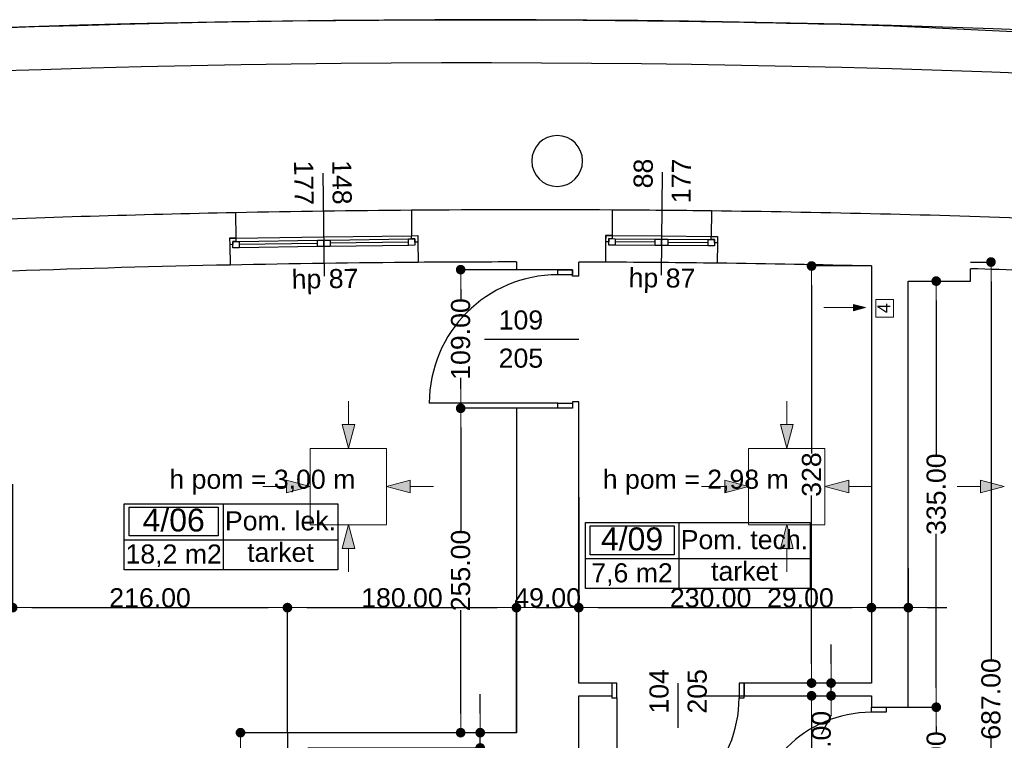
# Model space of a CAD drawing. Header units: millimetres. Extents: x -175445 to -20415, y -559200 to 231527.
# Tile 77 of 256: x -137142 to -129404, y -156691 to -151025. Entities that reach past the tile are written whole.
import ezdxf
from ezdxf.enums import TextEntityAlignment as Align

# ---------------------------------------------------------------- set-up
doc = ezdxf.new("R2010")
doc.units = ezdxf.units.MM
doc.header["$MEASUREMENT"] = 0
for name, color, linetype in [('Drzwi', 7, 'Continuous'), ('Linia', 7, 'Continuous'), ('Obiekt', 7, 'Continuous'), ('Okno', 7, 'Continuous'), ('Strefa', 9, 'Continuous'), ('Strop', 7, 'Continuous'), ('Słup', 7, 'Continuous'), ('Tekst', 7, 'Continuous'), ('Wymiary', 9, 'Continuous'), ('Ściana', 7, 'Continuous')]:
    doc.layers.add(name, color=color, linetype=linetype)
doc.styles.add('Arial', font='txt')
doc.styles.add('Times new roman', font='txt')
doc.dimstyles.new('GENERATED_STYLE__1', dxfattribs={"dimtxt": 150, "dimasz": 152, "dimexe": 0.18, "dimexo": 0, "dimgap": 0.09, "dimtad": 1, "dimtih": 1, "dimtoh": 1, "dimlfac": 0.1, "dimzin": 0, "dimdsep": 46, "dimtxsty": 'Arial', "dimblk": 'ARROWHEAD_11', "dimblk1": 'ARROWHEAD_11', "dimblk2": 'ARROWHEAD_11', "dimcen": 0.09, "dimclrd": 256, "dimclre": 256, "dimclrt": 256, "dimazin": 0, "dimtfac": 1, "dimtdec": 4, "dimtmove": 0, "dimatfit": 3, "dimfxl": 1, "dimtolj": 1, "dimtzin": 0, "dimarcsym": 0})
doc.dimstyles.new('GENERATED_STYLE__2', dxfattribs={"dimtxt": 150, "dimasz": 152, "dimexe": 0.18, "dimexo": 0, "dimgap": 0.09, "dimtad": 1, "dimlfac": 0.1, "dimzin": 0, "dimdsep": 46, "dimtxsty": 'Arial', "dimblk": 'ARROWHEAD_11', "dimblk1": 'ARROWHEAD_11', "dimblk2": 'ARROWHEAD_11', "dimcen": 0.09, "dimclrd": 256, "dimclre": 256, "dimclrt": 256, "dimazin": 0, "dimtfac": 1, "dimtdec": 4, "dimtmove": 0, "dimatfit": 3, "dimfxl": 1, "dimtolj": 1, "dimtzin": 0, "dimarcsym": 0})

# ---------------------------------------------------------------- blocks, each defined once
blk = doc.blocks.new('Pom. lek._4_06_6', base_point=(-135542.8, 40256))
at = {"layer": 'Strefa'}
for p, q in [((-136321.8, 40538.9), (-134642.8, 40538.9)), ((-136321.8, 40020.3), (-136321.8, 40538.9)), ((-136282.8, 40512.9), (-135581.7, 40512.9)), ((-136282.8, 40286.7), (-136282.8, 40512.9)), ((-135581.7, 40512.9), (-135581.7, 40286.7)), ((-135542.8, 40538.9), (-135542.8, 40020.3)), ((-134642.8, 40538.9), (-134642.8, 40020.3)), ((-136321.8, 40256), (-134642.8, 40256)), ((-135581.7, 40286.7), (-136282.8, 40286.7)), ((-134642.8, 40020.3), (-136321.8, 40020.3))]:
    blk.add_line(p, q, dxfattribs=at)
at = {"layer": 'Strefa', "style": 'Arial'}
for tag, height, p in [('ROOM_NUMBER', 180, (-135932.3, 40411)), ('ROOM_NAME', 150, (-135092.8, 40404.8)), ('floor_f', 150, (-135092.8, 40157.3)), ('ROOM_CALC_AREA', 150, (-135932.3, 40144))]:
    blk.add_attdef(tag, text='', height=height, dxfattribs=at).set_placement(p, align=Align.MIDDLE_CENTER)
blk = doc.blocks.new('Pom. tech._4_09_9', base_point=(-131962.5, 40108.2))
at = {"layer": 'Strefa'}
for p, q in [((-132696.5, 40391.1), (-130930, 40391.1)), ((-132696.5, 39872.5), (-132696.5, 40391.1)), ((-132659.8, 40365.1), (-131999.2, 40365.1)), ((-132659.8, 40138.8), (-132659.8, 40365.1)), ((-131999.2, 40365.1), (-131999.2, 40138.8)), ((-131962.5, 40391.1), (-131962.5, 39872.5)), ((-130930, 40391.1), (-130930, 39872.5)), ((-132696.5, 40108.2), (-130930, 40108.2)), ((-131999.2, 40138.8), (-132659.8, 40138.8)), ((-130930, 39872.5), (-132696.5, 39872.5))]:
    blk.add_line(p, q, dxfattribs=at)
at = {"layer": 'Strefa', "style": 'Arial'}
for tag, height, p in [('ROOM_NUMBER', 180, (-132329.5, 40263.1)), ('ROOM_NAME', 150, (-131446.3, 40257)), ('floor_f', 150, (-131446.3, 40009.5)), ('ROOM_CALC_AREA', 150, (-132329.5, 39996.2))]:
    blk.add_attdef(tag, text='', height=height, dxfattribs=at).set_placement(p, align=Align.MIDDLE_CENTER)
blk = doc.blocks.new('ARROWHEAD_11')
at = {"color": 0, "linetype": 'Continuous', "lineweight": 0}
blk.add_line((0, 0), (-1, 0), dxfattribs=at)
at = {"color": 0, "linetype": 'Continuous', "lineweight": 0, "const_width": 0.25, "flags": 128}
blk.add_lwpolyline([(-0.125, 0, 1), (0.125, 0, 1)], format="xyb", close=True, dxfattribs=at)
blk = doc.blocks.new('*D1351')
at = {"layer": 'Defpoints', "color": 0}
for p in [(-130158, -156430.6), (-129938.5, -156430.6), (-130158, -157450.6)]:
    blk.add_point(p, dxfattribs=at)
at = {"layer": 'Wymiary', "lineweight": -2}
for p, q in [((-130158, -156430.6), (-129938.3, -156430.6)), ((-129938.5, -156582.6), (-129938.5, -156636.5)), ((-129938.5, -157298.6), (-129938.5, -157244.8)), ((-130158, -157450.6), (-129938.3, -157450.6))]:
    blk.add_line(p, q, dxfattribs=at)
at = {"layer": 'Wymiary', "lineweight": -2, "xscale": 152, "yscale": 152, "zscale": 152}
for p, rotation in [((-129938.5, -156430.6), 90), ((-129938.5, -157450.6), 270)]:
    blk.add_blockref('ARROWHEAD_11', p, dxfattribs=dict(at, rotation=rotation))
at = {"layer": 'Wymiary', "lineweight": 13, "insert": (-129938.5, -156940.6), "char_height": 150, "attachment_point": 5, "rotation": 90, "style": 'Arial'}
blk.add_mtext('\\A1;102.00', dxfattribs=at)
blk = doc.blocks.new('*D1352')
at = {"layer": 'Defpoints', "color": 0}
for p in [(-130158, -153080.6), (-129938.5, -153080.6), (-130158, -156430.6)]:
    blk.add_point(p, dxfattribs=at)
at = {"layer": 'Wymiary', "lineweight": -2}
for p, q in [((-130158, -153080.6), (-129938.3, -153080.6)), ((-129938.5, -153232.6), (-129938.5, -154444.5)), ((-129938.5, -156278.6), (-129938.5, -155066.8)), ((-130158, -156430.6), (-129938.3, -156430.6))]:
    blk.add_line(p, q, dxfattribs=at)
at = {"layer": 'Wymiary', "lineweight": -2, "xscale": 152, "yscale": 152, "zscale": 152}
for p, rotation in [((-129938.5, -153080.6), 90), ((-129938.5, -156430.6), 270)]:
    blk.add_blockref('ARROWHEAD_11', p, dxfattribs=dict(at, rotation=rotation))
at = {"layer": 'Wymiary', "lineweight": 13, "insert": (-129938.5, -154755.6), "char_height": 150, "attachment_point": 5, "rotation": 90, "style": 'Arial'}
blk.add_mtext('\\A1;335.00', dxfattribs=at)
blk = doc.blocks.new('*D1353')
at = {"layer": 'Defpoints', "color": 0}
for p in [(-131843, -156340.6), (-130918.4, -156340.6), (-130448, -157710.6)]:
    blk.add_point(p, dxfattribs=at)
at = {"layer": 'Wymiary', "lineweight": -2}
for p, q in [((-131843, -156340.6), (-130918.2, -156340.6)), ((-130918.4, -156492.6), (-130918.4, -156835.3)), ((-130918.4, -157558.6), (-130918.4, -157443.6)), ((-130448, -157710.6), (-130918.6, -157710.6))]:
    blk.add_line(p, q, dxfattribs=at)
at = {"layer": 'Wymiary', "lineweight": -2, "xscale": 152, "yscale": 152, "zscale": 152}
for p, rotation in [((-130918.4, -156340.6), 90), ((-130918.4, -157710.6), 270)]:
    blk.add_blockref('ARROWHEAD_11', p, dxfattribs=dict(at, rotation=rotation))
at = {"layer": 'Wymiary', "lineweight": 13, "insert": (-130918.4, -157139.5), "char_height": 150, "attachment_point": 5, "rotation": 90, "style": 'Arial'}
blk.add_mtext('\\A1;137.00', dxfattribs=at)
blk = doc.blocks.new('*D1354')
at = {"layer": 'Defpoints', "color": 0}
for p in [(-130765, -156240.6), (-130448, -156240.6), (-131843, -156340.6)]:
    blk.add_point(p, dxfattribs=at)
at = {"layer": 'Wymiary', "lineweight": -2}
for p, q in [((-130765, -156088.6), (-130765, -155936.6)), ((-130448, -156240.6), (-130765.2, -156240.6)), ((-130765, -156340.6), (-130765, -156240.6)), ((-131843, -156340.6), (-130764.9, -156340.6)), ((-130765, -156492.6), (-130841.7, -156644.6))]:
    blk.add_line(p, q, dxfattribs=at)
at = {"layer": 'Wymiary', "lineweight": -2, "xscale": 152, "yscale": 152, "zscale": 152}
for p, rotation in [((-130765, -156240.6), 270), ((-130765, -156340.6), 90)]:
    blk.add_blockref('ARROWHEAD_11', p, dxfattribs=dict(at, rotation=rotation))
at = {"layer": 'Wymiary', "lineweight": 13, "insert": (-130841.7, -156721.3), "char_height": 150, "attachment_point": 5, "rotation": 90, "style": 'Arial'}
blk.add_mtext('\\A1;10.00', dxfattribs=at)
blk = doc.blocks.new('*D1355')
at = {"layer": 'Defpoints', "color": 0}
for p in [(-130918.4, -152961.7), (-130448, -152961.7), (-130448, -156240.6)]:
    blk.add_point(p, dxfattribs=at)
at = {"layer": 'Wymiary', "lineweight": -2}
for p, q in [((-130448, -152961.7), (-130918.6, -152961.7)), ((-130918.4, -153113.7), (-130918.4, -154435.3)), ((-130918.4, -156088.6), (-130918.4, -154767.1)), ((-130448, -156240.6), (-130918.6, -156240.6))]:
    blk.add_line(p, q, dxfattribs=at)
at = {"layer": 'Wymiary', "lineweight": -2, "xscale": 152, "yscale": 152, "zscale": 152}
for p, rotation in [((-130918.4, -152961.7), 90), ((-130918.4, -156240.6), 270)]:
    blk.add_blockref('ARROWHEAD_11', p, dxfattribs=dict(at, rotation=rotation))
at = {"layer": 'Wymiary', "lineweight": 13, "insert": (-130918.4, -154601.2), "char_height": 150, "attachment_point": 5, "rotation": 90, "style": 'Arial'}
blk.add_mtext('\\A1;328', dxfattribs=at)
blk = doc.blocks.new('*D1357')
at = {"layer": 'Defpoints', "color": 0}
for p in [(-133523, -156630.6), (-133238, -156630.6), (-134878, -156750.6)]:
    blk.add_point(p, dxfattribs=at)
at = {"layer": 'Wymiary', "lineweight": -2}
for p, q in [((-133523, -156478.6), (-133523, -156326.6)), ((-133238, -156630.6), (-133523.2, -156630.6)), ((-133523, -156750.6), (-133523, -156630.6)), ((-134878, -156750.6), (-133522.9, -156750.6)), ((-133523, -156902.6), (-133599.7, -157054.6))]:
    blk.add_line(p, q, dxfattribs=at)
at = {"layer": 'Wymiary', "lineweight": -2, "xscale": 152, "yscale": 152, "zscale": 152}
for p, rotation in [((-133523, -156630.6), 270), ((-133523, -156750.6), 90)]:
    blk.add_blockref('ARROWHEAD_11', p, dxfattribs=dict(at, rotation=rotation))
at = {"layer": 'Wymiary', "lineweight": 13, "insert": (-133599.7, -157131.3), "char_height": 150, "attachment_point": 5, "rotation": 90, "style": 'Arial'}
blk.add_mtext('\\A1;12.00', dxfattribs=at)
blk = doc.blocks.new('*D1358')
at = {"layer": 'Defpoints', "color": 0}
for p in [(-133676.4, -154080.6), (-133238, -154080.6), (-133238, -156630.6)]:
    blk.add_point(p, dxfattribs=at)
at = {"layer": 'Wymiary', "lineweight": -2}
for p, q in [((-133238, -154080.6), (-133676.6, -154080.6)), ((-133676.4, -154232.6), (-133676.4, -155043.2)), ((-133676.4, -156478.6), (-133676.4, -155668.1)), ((-133238, -156630.6), (-133676.6, -156630.6))]:
    blk.add_line(p, q, dxfattribs=at)
at = {"layer": 'Wymiary', "lineweight": -2, "xscale": 152, "yscale": 152, "zscale": 152}
for p, rotation in [((-133676.4, -154080.6), 90), ((-133676.4, -156630.6), 270)]:
    blk.add_blockref('ARROWHEAD_11', p, dxfattribs=dict(at, rotation=rotation))
at = {"layer": 'Wymiary', "lineweight": 13, "insert": (-133676.4, -155355.6), "char_height": 150, "attachment_point": 5, "rotation": 90, "style": 'Arial'}
blk.add_mtext('\\A1;255.00', dxfattribs=at)
blk = doc.blocks.new('*D1359')
at = {"layer": 'Defpoints', "color": 0}
for p in [(-133676.4, -152990.6), (-133238, -152990.6), (-133238, -154080.6)]:
    blk.add_point(p, dxfattribs=at)
at = {"layer": 'Wymiary', "lineweight": -2}
for p, q in [((-133238, -152990.6), (-133676.6, -152990.6)), ((-133676.4, -153142.6), (-133676.4, -153231.5)), ((-133676.4, -153928.6), (-133676.4, -153839.8)), ((-133238, -154080.6), (-133676.6, -154080.6))]:
    blk.add_line(p, q, dxfattribs=at)
at = {"layer": 'Wymiary', "lineweight": -2, "xscale": 152, "yscale": 152, "zscale": 152}
for p, rotation in [((-133676.4, -152990.6), 90), ((-133676.4, -154080.6), 270)]:
    blk.add_blockref('ARROWHEAD_11', p, dxfattribs=dict(at, rotation=rotation))
at = {"layer": 'Wymiary', "lineweight": 13, "insert": (-133676.4, -153535.6), "char_height": 150, "attachment_point": 5, "rotation": 90, "style": 'Arial'}
blk.add_mtext('\\A1;109.00', dxfattribs=at)
blk = doc.blocks.new('*D1365')
at = {"layer": 'Defpoints', "color": 0}
for p in [(-135406.9, -156630.6), (-135038, -156630.6), (-135938, -157550.6)]:
    blk.add_point(p, dxfattribs=at)
at = {"layer": 'Wymiary', "lineweight": -2}
for p, q in [((-135038, -156630.6), (-135407.1, -156630.6)), ((-135406.9, -156782.6), (-135406.9, -156837.7)), ((-135406.9, -157398.6), (-135406.9, -157343.6)), ((-135938, -157550.6), (-135406.7, -157550.6))]:
    blk.add_line(p, q, dxfattribs=at)
at = {"layer": 'Wymiary', "lineweight": -2, "xscale": 152, "yscale": 152, "zscale": 152}
for p, rotation in [((-135406.9, -156630.6), 90), ((-135406.9, -157550.6), 270)]:
    blk.add_blockref('ARROWHEAD_11', p, dxfattribs=dict(at, rotation=rotation))
at = {"layer": 'Wymiary', "lineweight": 13, "insert": (-135406.9, -157090.6), "char_height": 150, "attachment_point": 5, "rotation": 90, "style": 'Arial'}
blk.add_mtext('\\A1;92.00', dxfattribs=at)
blk = doc.blocks.new('*D1380')
at = {"layer": 'Defpoints', "color": 0}
for p in [(-137318, -154676.2), (-137198, -154676.2), (-137198, -155647.6)]:
    blk.add_point(p, dxfattribs=at)
at = {"layer": 'Wymiary', "lineweight": -2}
for p, q in [((-137318, -154676.2), (-137318, -155647.8)), ((-137198, -154676.2), (-137198, -155647.8)), ((-138113.6, -155647.6), (-137622, -155647.6)), ((-137622, -155647.6), (-137470, -155647.6)), ((-137318, -155647.6), (-137198, -155647.6)), ((-137046, -155647.6), (-136894, -155647.6))]:
    blk.add_line(p, q, dxfattribs=at)
at = {"layer": 'Wymiary', "lineweight": -2, "xscale": 152, "yscale": 152, "zscale": 152}
blk.add_blockref('ARROWHEAD_11', (-137318, -155647.6), dxfattribs=at)
at = {"layer": 'Wymiary', "lineweight": -2, "xscale": 152, "yscale": 152, "zscale": 152, "rotation": 180}
blk.add_blockref('ARROWHEAD_11', (-137198, -155647.6), dxfattribs=at)
at = {"layer": 'Wymiary', "lineweight": 13, "insert": (-137867.9, -155571), "char_height": 150, "attachment_point": 5, "style": 'Arial'}
blk.add_mtext('\\A1;12.00', dxfattribs=at)
blk = doc.blocks.new('*D1381')
at = {"layer": 'Defpoints', "color": 0}
for p in [(-137198, -154676.2), (-135038, -155647.6), (-135038, -156630.6)]:
    blk.add_point(p, dxfattribs=at)
at = {"layer": 'Wymiary', "lineweight": -2}
for p, q in [((-137198, -154676.2), (-137198, -155647.8)), ((-137046, -155647.6), (-135190, -155647.6)), ((-135038, -156630.6), (-135038, -155647.5))]:
    blk.add_line(p, q, dxfattribs=at)
at = {"layer": 'Wymiary', "lineweight": -2, "xscale": 152, "yscale": 152, "zscale": 152, "rotation": 180}
blk.add_blockref('ARROWHEAD_11', (-137198, -155647.6), dxfattribs=at)
at = {"layer": 'Wymiary', "lineweight": -2, "xscale": 152, "yscale": 152, "zscale": 152}
blk.add_blockref('ARROWHEAD_11', (-135038, -155647.6), dxfattribs=at)
at = {"layer": 'Wymiary', "lineweight": 13, "insert": (-136118, -155571), "char_height": 150, "attachment_point": 5, "style": 'Arial'}
blk.add_mtext('\\A1;216.00', dxfattribs=at)
blk = doc.blocks.new('*D1382')
at = {"layer": 'Defpoints', "color": 0}
for p in [(-133238, -155647.6), (-135038, -156630.6), (-133238, -156630.6)]:
    blk.add_point(p, dxfattribs=at)
at = {"layer": 'Wymiary', "lineweight": -2}
for p, q in [((-135038, -156630.6), (-135038, -155647.5)), ((-134886, -155647.6), (-133390, -155647.6)), ((-133238, -156630.6), (-133238, -155647.5))]:
    blk.add_line(p, q, dxfattribs=at)
at = {"layer": 'Wymiary', "lineweight": -2, "xscale": 152, "yscale": 152, "zscale": 152, "rotation": 180}
blk.add_blockref('ARROWHEAD_11', (-135038, -155647.6), dxfattribs=at)
at = {"layer": 'Wymiary', "lineweight": -2, "xscale": 152, "yscale": 152, "zscale": 152}
blk.add_blockref('ARROWHEAD_11', (-133238, -155647.6), dxfattribs=at)
at = {"layer": 'Wymiary', "lineweight": 13, "insert": (-134138, -155571), "char_height": 150, "attachment_point": 5, "style": 'Arial'}
blk.add_mtext('\\A1;180.00', dxfattribs=at)
blk = doc.blocks.new('*D1383')
at = {"layer": 'Defpoints', "color": 0}
for p in [(-132748, -154780.3), (-132748, -155647.6), (-133238, -156630.6)]:
    blk.add_point(p, dxfattribs=at)
at = {"layer": 'Wymiary', "lineweight": -2}
for p, q in [((-132748, -154780.3), (-132748, -155647.8)), ((-133238, -156630.6), (-133238, -155647.5)), ((-133086, -155647.6), (-132900, -155647.6))]:
    blk.add_line(p, q, dxfattribs=at)
at = {"layer": 'Wymiary', "lineweight": -2, "xscale": 152, "yscale": 152, "zscale": 152, "rotation": 180}
blk.add_blockref('ARROWHEAD_11', (-133238, -155647.6), dxfattribs=at)
at = {"layer": 'Wymiary', "lineweight": -2, "xscale": 152, "yscale": 152, "zscale": 152}
blk.add_blockref('ARROWHEAD_11', (-132748, -155647.6), dxfattribs=at)
at = {"layer": 'Wymiary', "lineweight": 13, "insert": (-132993, -155571), "char_height": 150, "attachment_point": 5, "style": 'Arial'}
blk.add_mtext('\\A1;49.00', dxfattribs=at)
blk = doc.blocks.new('*D1384')
at = {"layer": 'Defpoints', "color": 0}
for p in [(-132748, -154780.3), (-130448, -155336.2), (-130448, -155647.6)]:
    blk.add_point(p, dxfattribs=at)
at = {"layer": 'Wymiary', "lineweight": -2}
for p, q in [((-132748, -154780.3), (-132748, -155647.8)), ((-130448, -155336.2), (-130448, -155647.8)), ((-132596, -155647.6), (-130600, -155647.6))]:
    blk.add_line(p, q, dxfattribs=at)
at = {"layer": 'Wymiary', "lineweight": -2, "xscale": 152, "yscale": 152, "zscale": 152, "rotation": 180}
blk.add_blockref('ARROWHEAD_11', (-132748, -155647.6), dxfattribs=at)
at = {"layer": 'Wymiary', "lineweight": -2, "xscale": 152, "yscale": 152, "zscale": 152}
blk.add_blockref('ARROWHEAD_11', (-130448, -155647.6), dxfattribs=at)
at = {"layer": 'Wymiary', "lineweight": 13, "insert": (-131711.8, -155570.9), "char_height": 150, "attachment_point": 5, "style": 'Arial'}
blk.add_mtext('\\A1;230.00', dxfattribs=at)
blk = doc.blocks.new('*D1385')
at = {"layer": 'Defpoints', "color": 0}
for p in [(-130448, -155336.2), (-130158, -155336.2), (-130158, -155647.6)]:
    blk.add_point(p, dxfattribs=at)
at = {"layer": 'Wymiary', "lineweight": -2}
for p, q in [((-130448, -155336.2), (-130448, -155647.8)), ((-130158, -155336.2), (-130158, -155647.8)), ((-131260.3, -155647.6), (-130752, -155647.6)), ((-130752, -155647.6), (-130600, -155647.6)), ((-130448, -155647.6), (-130158, -155647.6)), ((-130006, -155647.6), (-129854, -155647.6))]:
    blk.add_line(p, q, dxfattribs=at)
at = {"layer": 'Wymiary', "lineweight": -2, "xscale": 152, "yscale": 152, "zscale": 152}
blk.add_blockref('ARROWHEAD_11', (-130448, -155647.6), dxfattribs=at)
at = {"layer": 'Wymiary', "lineweight": -2, "xscale": 152, "yscale": 152, "zscale": 152, "rotation": 180}
blk.add_blockref('ARROWHEAD_11', (-130158, -155647.6), dxfattribs=at)
at = {"layer": 'Wymiary', "lineweight": 13, "insert": (-131006.2, -155571), "char_height": 150, "attachment_point": 5, "style": 'Arial'}
blk.add_mtext('\\A1;29.00', dxfattribs=at)
blk = doc.blocks.new('*D1387')
at = {"layer": 'Defpoints', "color": 0}
for p in [(-129668, -152930.6), (-129508.1, -152930.6), (-131058, -159800.6)]:
    blk.add_point(p, dxfattribs=at)
at = {"layer": 'Wymiary', "lineweight": -2}
for p, q in [((-129668, -152930.6), (-129508, -152930.6)), ((-129508.1, -153082.6), (-129508.1, -156054)), ((-129508.1, -159648.6), (-129508.1, -156677.2)), ((-131058, -159800.6), (-129508, -159800.6))]:
    blk.add_line(p, q, dxfattribs=at)
at = {"layer": 'Wymiary', "lineweight": -2, "xscale": 152, "yscale": 152, "zscale": 152}
for p, rotation in [((-129508.1, -152930.6), 90), ((-129508.1, -159800.6), 270)]:
    blk.add_blockref('ARROWHEAD_11', p, dxfattribs=dict(at, rotation=rotation))
at = {"layer": 'Wymiary', "lineweight": 13, "insert": (-129508.1, -156365.6), "char_height": 150, "attachment_point": 5, "rotation": 90, "style": 'Arial'}
blk.add_mtext('\\A1;687.00', dxfattribs=at)

msp = doc.modelspace()

# ---------------------------------------------------------------- hatches: boundary and pattern name
at = {"layer": 'Linia', "linetype": 'Continuous', "lineweight": 13}
for points in [[(-130495.153, -153288.089), (-130588.454, -153263.089), (-130588.454, -153313.089)], [(-134558.671, -154395.102), (-134508.423, -154208.566), (-134608.422, -154208.433)], [(-131112.995, -154395.102), (-131062.746, -154208.566), (-131162.746, -154208.433)], [(-134859.872, -154695.101), (-135046.474, -154645.101), (-135046.474, -154745.101)], [(-134259.072, -154695.101), (-134072.469, -154745.101), (-134072.469, -154645.101)], [(-131414.195, -154695.101), (-131600.797, -154645.101), (-131600.797, -154745.101)], [(-130813.395, -154695.101), (-130626.792, -154745.101), (-130626.792, -154645.101)], [(-129403.941, -154695.101), (-129590.543, -154645.101), (-129590.543, -154745.101)], [(-134558.671, -154995.101), (-134608.422, -155181.77), (-134508.423, -155181.637)], [(-131112.995, -154995.101), (-131162.746, -155181.77), (-131062.746, -155181.637)]]:
    msp.add_hatch(color=253, dxfattribs=at).paths.add_polyline_path(points)

# ---------------------------------------------------------------- linework, layer by layer
at = {"layer": 'Drzwi', "color": 253}
for p, q in [((-132913.018, -153030.636), (-132913.018, -152990.636)), ((-132913.018, -152990.636), (-132798.018, -152990.636)), ((-132798.018, -152990.636), (-132913.018, -152990.636)), ((-132798.018, -152990.636), (-132798.018, -153030.636)), ((-132798.018, -153040.636), (-132798.018, -152990.636)), ((-132798.018, -153030.636), (-132913.018, -153030.636)), ((-132913.018, -154040.636), (-133923.018, -154040.636)), ((-132913.018, -154080.636), (-132913.018, -154040.636)), ((-132913.018, -154040.636), (-132798.018, -154040.636)), ((-132798.018, -154080.636), (-132913.018, -154080.636)), ((-132798.018, -154080.636), (-132913.018, -154080.636)), ((-132798.018, -154030.636), (-132798.018, -154080.636)), ((-132798.018, -154040.636), (-132798.018, -154080.636)), ((-132448.019, -156240.636), (-132488.019, -156240.636)), ((-132488.019, -156240.636), (-132488.019, -156355.636)), ((-132488.019, -156240.636), (-132488.019, -156340.636)), ((-132448.019, -156355.636), (-132448.019, -156240.636)), ((-131448.019, -156240.636), (-131488.019, -156240.636)), ((-131488.019, -156240.636), (-131488.019, -156355.636)), ((-131448.019, -156355.636), (-131448.019, -156240.636)), ((-131448.019, -156240.636), (-131448.019, -156340.636)), ((-132488.019, -156355.636), (-132448.019, -156355.636)), ((-132448.019, -156355.636), (-132448.019, -157315.636)), ((-131488.019, -156355.636), (-131448.019, -156355.636)), ((-130448.019, -156470.636), (-130448.019, -156430.636)), ((-130448.019, -156430.636), (-130333.019, -156430.636)), ((-130448.019, -156430.636), (-130333.019, -156430.636)), ((-130333.019, -156470.636), (-130448.019, -156470.636)), ((-130333.019, -156430.636), (-130333.019, -156470.636))]:
    msp.add_line(p, q, dxfattribs=at)
for centre, radius, start, end in [((-132913.018, -154040.636), 1010, 90, 180), ((-132448.019, -156355.636), 960, 270, 0), ((-130448.019, -157410.636), 940, 90, 180)]:
    msp.add_arc(centre, radius, start, end, dxfattribs=at)
at = {"layer": 'Linia', "color": 253, "lineweight": 13}
for p, q in [((-130274.518, -153224.755), (-130414.518, -153224.755)), ((-130414.518, -153224.755), (-130414.518, -153364.755)), ((-130274.518, -153364.755), (-130274.518, -153224.755)), ((-130822.845, -153288.089), (-130588.454, -153288.089)), ((-130495.153, -153288.089), (-130588.454, -153263.089)), ((-130588.454, -153313.089), (-130588.454, -153263.089)), ((-130495.153, -153288.089), (-130588.454, -153313.089)), ((-130414.518, -153364.755), (-130274.518, -153364.755)), ((-134558.177, -154024.727), (-134558.422, -154208.499)), ((-131112.5, -154024.727), (-131112.746, -154208.499)), ((-134558.671, -154395.102), (-134608.422, -154208.433)), ((-134608.422, -154208.433), (-134508.423, -154208.566)), ((-134558.671, -154395.102), (-134508.423, -154208.566)), ((-131112.995, -154395.102), (-131162.746, -154208.433)), ((-131162.746, -154208.433), (-131062.746, -154208.566)), ((-131112.995, -154395.102), (-131062.746, -154208.566)), ((-134259.072, -154395.501), (-134859.072, -154395.501)), ((-134859.072, -154395.501), (-134859.072, -154994.701)), ((-134259.072, -154994.701), (-134259.072, -154395.501)), ((-130813.395, -154395.501), (-131413.395, -154395.501)), ((-131413.395, -154395.501), (-131413.395, -154994.701)), ((-130813.395, -154994.701), (-130813.395, -154395.501)), ((-135230.247, -154695.101), (-135046.474, -154695.101)), ((-134859.872, -154695.101), (-135046.474, -154645.101)), ((-135046.474, -154745.101), (-135046.474, -154645.101)), ((-134859.872, -154695.101), (-135046.474, -154745.101)), ((-134259.072, -154695.101), (-134072.469, -154645.101)), ((-134259.072, -154695.101), (-134072.469, -154745.101)), ((-134072.469, -154645.101), (-134072.469, -154745.101)), ((-133888.697, -154695.101), (-134072.469, -154695.101)), ((-131784.57, -154695.101), (-131600.797, -154695.101)), ((-131414.195, -154695.101), (-131600.797, -154645.101)), ((-131600.797, -154745.101), (-131600.797, -154645.101)), ((-131414.195, -154695.101), (-131600.797, -154745.101)), ((-130813.395, -154695.101), (-130626.792, -154645.101)), ((-130813.395, -154695.101), (-130626.792, -154745.101)), ((-130626.792, -154645.101), (-130626.792, -154745.101)), ((-130443.02, -154695.101), (-130626.792, -154695.101)), ((-129774.316, -154695.101), (-129590.543, -154695.101)), ((-129403.941, -154695.101), (-129590.543, -154645.101)), ((-129590.543, -154745.101), (-129590.543, -154645.101)), ((-129403.941, -154695.101), (-129590.543, -154745.101)), ((-134859.072, -154995.501), (-134259.072, -154995.501)), ((-134558.671, -154995.101), (-134608.422, -155181.77)), ((-134558.671, -154995.101), (-134508.423, -155181.637)), ((-131413.395, -154995.501), (-130813.395, -154995.501)), ((-131112.995, -154995.101), (-131162.746, -155181.77)), ((-131112.995, -154995.101), (-131062.746, -155181.637)), ((-134508.423, -155181.637), (-134608.422, -155181.77)), ((-134558.177, -155365.476), (-134558.422, -155181.704)), ((-131062.746, -155181.637), (-131162.746, -155181.77)), ((-131112.5, -155365.476), (-131112.746, -155181.704))]:
    msp.add_line(p, q, dxfattribs=at)
at = {"layer": 'Obiekt', "color": 253}
for p, q in [((-134759.853, -152231.287), (-134748.491, -153041.208)), ((-132092.164, -152224.751), (-132099.556, -153034.717)), ((-133489.397, -153535.636), (-132748.018, -153535.636)), ((-131968.019, -156592.014), (-131968.019, -156240.636))]:
    msp.add_line(p, q, dxfattribs=at)
at = {"layer": 'Okno', "color": 253}
for p, q in [((-135493.055, -152744.009), (-135442.738, -152743.303)), ((-135443.147, -152743.309), (-135493.055, -152744.009)), ((-135493.055, -152744.009), (-135492.031, -152794)), ((-135492.733, -152744.004), (-135492.031, -152794)), ((-135442.738, -152743.303), (-134752.806, -152733.625)), ((-135442.738, -152743.303), (-135442.387, -152768.301)), ((-135417.39, -152767.95), (-134802.45, -152759.323)), ((-134802.45, -152759.323), (-134752.455, -152758.622)), ((-134801.749, -152809.319), (-134802.45, -152759.323)), ((-134752.806, -152733.625), (-134062.874, -152723.946)), ((-134752.455, -152758.622), (-134702.46, -152757.921)), ((-134751.754, -152808.617), (-134752.455, -152758.622)), ((-134752.455, -152758.622), (-134751.754, -152808.617)), ((-134702.46, -152757.921), (-134087.52, -152749.294)), ((-134702.46, -152757.921), (-134701.759, -152807.916)), ((-134087.52, -152749.294), (-134037.525, -152748.593)), ((-134086.819, -152799.289), (-134087.52, -152749.294)), ((-134062.874, -152723.946), (-134012.556, -152723.24)), ((-134062.523, -152748.944), (-134062.874, -152723.946)), ((-134037.525, -152748.593), (-134062.523, -152748.944)), ((-134062.465, -152723.94), (-134012.556, -152723.24)), ((-134037.175, -152773.59), (-134037.525, -152748.593)), ((-134037.525, -152748.593), (-134036.824, -152798.588)), ((-134012.878, -152723.245), (-134012.177, -152773.24)), ((-134012.556, -152723.24), (-134012.177, -152773.24)), ((-132536.908, -152721.556), (-132537.173, -152771.556)), ((-132536.717, -152721.558), (-132537.173, -152771.556)), ((-132536.908, -152721.556), (-132486.719, -152722.014)), ((-132486.997, -152722.012), (-132536.908, -152721.556)), ((-132512.402, -152796.783), (-132511.946, -152746.785)), ((-132511.946, -152746.785), (-132512.174, -152771.784)), ((-132486.947, -152747.013), (-132511.946, -152746.785)), ((-132511.946, -152746.785), (-132461.948, -152747.241)), ((-132486.719, -152722.014), (-132486.947, -152747.013)), ((-132486.719, -152722.014), (-132096.735, -152725.574)), ((-132461.948, -152747.241), (-132462.404, -152797.239)), ((-132461.948, -152747.241), (-132146.961, -152750.116)), ((-132147.417, -152800.114), (-132146.961, -152750.116)), ((-132146.961, -152750.116), (-132096.963, -152750.573)), ((-132097.419, -152800.571), (-132096.963, -152750.573)), ((-132096.963, -152750.573), (-132097.419, -152800.571)), ((-132096.963, -152750.573), (-132046.965, -152751.029)), ((-132096.735, -152725.574), (-131706.751, -152729.133)), ((-132046.965, -152751.029), (-132047.421, -152801.027)), ((-132046.965, -152751.029), (-131731.978, -152753.904)), ((-131732.435, -152803.902), (-131731.978, -152753.904)), ((-131731.978, -152753.904), (-131681.98, -152754.36)), ((-131706.979, -152754.132), (-131706.751, -152729.133)), ((-131681.98, -152754.36), (-131706.979, -152754.132)), ((-131706.751, -152729.133), (-131656.561, -152729.591)), ((-131706.472, -152729.136), (-131656.561, -152729.591)), ((-131681.98, -152754.36), (-131682.437, -152804.358)), ((-131682.208, -152779.359), (-131681.98, -152754.36)), ((-131656.753, -152729.59), (-131657.209, -152779.587)), ((-131656.561, -152729.591), (-131657.209, -152779.587)), ((-135467.034, -152793.649), (-135492.031, -152794)), ((-135467.385, -152768.651), (-135417.39, -152767.95)), ((-135442.387, -152768.301), (-135467.385, -152768.651)), ((-135467.385, -152768.651), (-135467.034, -152793.649)), ((-135466.683, -152818.646), (-135467.385, -152768.651)), ((-135416.688, -152817.945), (-135466.683, -152818.646)), ((-135417.39, -152767.95), (-135416.688, -152817.945)), ((-134802.099, -152784.321), (-135417.039, -152792.947)), ((-134801.749, -152809.319), (-135416.688, -152817.945)), ((-134801.749, -152809.319), (-135416.688, -152817.945)), ((-134751.754, -152808.617), (-134801.749, -152809.319)), ((-134701.759, -152807.916), (-134751.754, -152808.617)), ((-134087.17, -152774.292), (-134702.109, -152782.918)), ((-134086.819, -152799.289), (-134701.759, -152807.916)), ((-134086.819, -152799.289), (-134701.759, -152807.916)), ((-134036.824, -152798.588), (-134086.819, -152799.289)), ((-134012.177, -152773.24), (-134037.175, -152773.59)), ((-132512.174, -152771.784), (-132537.173, -152771.556)), ((-132462.404, -152797.239), (-132512.402, -152796.783)), ((-132147.417, -152800.114), (-132462.404, -152797.239)), ((-132147.417, -152800.114), (-132462.404, -152797.239)), ((-132147.189, -152775.115), (-132462.176, -152772.24)), ((-132097.419, -152800.571), (-132147.417, -152800.114)), ((-132047.421, -152801.027), (-132097.419, -152800.571)), ((-131732.435, -152803.902), (-132047.421, -152801.027)), ((-131732.435, -152803.902), (-132047.421, -152801.027)), ((-131732.206, -152778.903), (-132047.193, -152776.028)), ((-131682.437, -152804.358), (-131732.435, -152803.902)), ((-131657.209, -152779.587), (-131682.208, -152779.359))]:
    msp.add_line(p, q, dxfattribs=at)
for radius, start, end in [(114917.18, 90.45887554, 91.14853433), (114917.18, 89.28214332, 89.67199591), (114507.18, 90.43394638, 91.17346349), (114507.18, 89.25721416, 89.69692507)]:
    msp.add_arc((-133143.72, -267437.132), radius, start, end, dxfattribs=at)
at = {"layer": 'Strop', "color": 253, "flags": 128}
msp.add_lwpolyline([(-96528.019, -180730.636), (-140258.019, -180730.636), (-141547.974, -180730.636), (-141547.974, -179164.997), (-158346.468, -163832.965), (-159768.887, -165391.434), (-165456.021, -160200.771), (-162779.93, -157268.292), (-160850.538, -159029.253), (-154498.018, -159029.253), (-154498.018, -153008.003, -0.00002607), (-154486.563, -153005.817, -0.04841545), (-132966.516, -151026.695, -0.0060186), (-130274.231, -151072.694), (-126000.282, -151274.702, -0.00045657), (-125806.601, -151285.909, -0.01791801), (-118229.318, -152004.441, -0.00776908)], format="xyb", dxfattribs=at)
at = {"layer": 'Słup', "color": 253}
for p, q in [((-129668.019, -153080.636), (-129668.019, -152982.714)), ((-130158.019, -153080.636), (-129668.019, -153080.636))]:
    msp.add_line(p, q, dxfattribs=at)
for start, end in [(0, 180), (180, 0)]:
    msp.add_arc((-132917.87, -152136.06), 200, start, end, dxfattribs=at)
at = {"layer": 'Ściana', "color": 253}
for p, q in [((-134064.069, -152523.638), (-134062.465, -152723.94)), ((-132485.851, -152521.835), (-132486.997, -152722.012)), ((-131703.965, -152528.971), (-131706.472, -152729.136)), ((-135447.162, -152543.04), (-135443.147, -152743.309)), ((-135443.147, -152743.309), (-135493.055, -152744.009)), ((-135493.055, -152744.009), (-135492.031, -152794)), ((-134062.465, -152723.94), (-134012.556, -152723.24)), ((-134012.556, -152723.24), (-134012.177, -152773.24)), ((-132536.908, -152721.556), (-132537.173, -152771.556)), ((-132486.997, -152722.012), (-132536.908, -152721.556)), ((-131706.472, -152729.136), (-131656.561, -152729.591)), ((-131656.561, -152729.591), (-131657.209, -152779.587)), ((-135492.031, -152794), (-135488.755, -152953.967)), ((-134012.177, -152773.24), (-134010.965, -152933.236)), ((-132537.173, -152771.556), (-132538.019, -152931.554)), ((-131657.209, -152779.587), (-131659.284, -152939.574)), ((-132913.018, -152990.636), (-133238.018, -152990.636)), ((-132798.018, -152990.636), (-132913.018, -152990.636)), ((-132798.018, -153040.636), (-132798.018, -152990.636)), ((-132748.018, -153040.636), (-132798.018, -153040.636)), ((-132913.018, -154080.636), (-133238.018, -154080.636)), ((-132798.018, -154080.636), (-132913.018, -154080.636)), ((-132748.018, -154030.636), (-132798.018, -154030.636)), ((-132798.018, -154030.636), (-132798.018, -154080.636)), ((-132488.019, -156240.636), (-132488.019, -156340.636)), ((-131448.019, -156240.636), (-131448.019, -156340.636)), ((-130448.019, -156430.636), (-130333.019, -156430.636)), ((-130333.019, -156430.636), (-130158.019, -156430.636))]:
    msp.add_line(p, q, dxfattribs=at)
at = {"layer": 'Ściana', "color": 253, "flags": 128}
for points in [[(-133238.018, -152929.991), (-133238.018, -152990.636)], [(-132748.018, -153040.636), (-132748.018, -152930.636)], [(-130448.019, -152961.687), (-130448.019, -156240.636)], [(-130158.019, -156430.636), (-130158.019, -153080.636)], [(-133238.018, -154080.636), (-133238.018, -156630.636)], [(-132748.018, -156240.636), (-132748.018, -154030.636)], [(-132488.019, -156240.636), (-132748.018, -156240.636)], [(-130448.019, -156240.636), (-131448.019, -156240.636)], [(-132748.018, -156750.636), (-132748.018, -156340.636)], [(-132748.018, -156340.636), (-132488.019, -156340.636)], [(-131448.019, -156340.636), (-130448.019, -156340.636)], [(-130448.019, -156340.636), (-130448.019, -156430.636)], [(-133238.018, -156630.636), (-135038.018, -156630.636)], [(-135038.018, -156630.636), (-135038.018, -157550.636)]]:
    msp.add_lwpolyline(points, dxfattribs=at)
at = {"layer": 'Ściana', "color": 253}
for centre, radius, start, end in [((-133531.018, -262877.575), 111852.304, 87.72543787, 100.80415552), ((-133531.018, -262877.575), 111512.304, 87.72650486, 100.6596811), ((-133143.72, -267437.132), 114917.18, 89.67199591, 90.45887554), ((-133143.72, -267437.132), 114917.18, 88.03685654, 89.28214332), ((-133143.72, -267437.132), 114917.18, 91.14853433, 92.28709415), ((-133143.72, -267437.132), 114507.18, 91.17346349, 92.02906713), ((-133143.72, -267437.132), 114507.18, 90.047184, 90.43394638), ((-133143.72, -267437.132), 114507.18, 89.69692507, 89.80200306), ((-133143.72, -267437.132), 114507.18, 88.65103158, 89.25721416), ((-133143.72, -267437.132), 114507.18, 88.03692601, 88.26060165)]:
    msp.add_arc(centre, radius, start, end, dxfattribs=at)

# ---------------------------------------------------------------- block references
at = {"layer": 'Strefa', "color": 253}
ref = msp.add_blockref('Pom. lek._4_06_6', (-135542.754, -155113.942), dxfattribs=at)
ref.add_attrib('ROOM_NAME', 'Pom. lek.', dxfattribs={"color": 7, "height": 150, "style": 'Arial'}).set_placement((-135092.754, -154965.125), align=Align.MIDDLE_CENTER)
ref.add_attrib('ROOM_NUMBER', '4/06', dxfattribs={"color": 7, "height": 180, "style": 'Arial'}).set_placement((-135932.274, -154958.994), align=Align.MIDDLE_CENTER)
ref.add_attrib('ROOM_CALC_AREA', '18,2 m2', dxfattribs={"color": 7, "height": 150, "style": 'Arial'}).set_placement((-135932.274, -155225.996), align=Align.MIDDLE_CENTER)
ref.add_attrib('floor_f', 'tarket', dxfattribs={"color": 7, "height": 150, "style": 'Arial'}).set_placement((-135092.754, -155212.625), align=Align.MIDDLE_CENTER)
ref = msp.add_blockref('Pom. tech._4_09_9', (-131962.5, -155261.751), dxfattribs=at)
ref.add_attrib('ROOM_NAME', 'Pom. tech.', dxfattribs={"color": 7, "height": 150, "style": 'Arial'}).set_placement((-131446.257, -155112.933), align=Align.MIDDLE_CENTER)
ref.add_attrib('ROOM_NUMBER', '4/09', dxfattribs={"color": 7, "height": 180, "style": 'Arial'}).set_placement((-132329.52, -155106.865), align=Align.MIDDLE_CENTER)
ref.add_attrib('ROOM_CALC_AREA', '7,6 m2', dxfattribs={"color": 7, "height": 150, "style": 'Arial'}).set_placement((-132329.52, -155373.805), align=Align.MIDDLE_CENTER)
ref.add_attrib('floor_f', 'tarket', dxfattribs={"color": 7, "height": 150, "style": 'Arial'}).set_placement((-131446.257, -155360.433), align=Align.MIDDLE_CENTER)

# ---------------------------------------------------------------- texts
at = {"layer": 'Obiekt', "color": 253, "char_height": 150, "attachment_point": 7, "style": 'Arial'}
for s, insert, rotation in [('\\A1;{\\fArial|b0|i0|c238|p38;88}', (-132165.857, -152351.741), 89.4770696), ('\\A1;{\\fArial|b0|i0|c238|p38;177}', (-131869.377, -152468.281), 89.4770696), ('\\A1;{\\fArial|b0|i0|c238|p38;177}', (-134986.233, -152134.453), 270.8037049), ('\\A1;{\\fArial|b0|i0|c238|p38;148}', (-134688.731, -152130.28), 270.8037049), ('\\A1;{\\fArial|b0|i0|c238|p38;hp 87}', (-135002.947, -153185.625), 0.8037049), ('\\A1;{\\fArial|b0|i0|c238|p38;hp 87}', (-132357.288, -153173.205), 359.4770696), ('\\A1;{\\fArial|b0|i0|c238|p38;104}', (-132040.55, -156480.462), 90), ('\\A1;{\\fArial|b0|i0|c238|p38;205}', (-131740.55, -156480.462), 90)]:
    msp.add_mtext(s, dxfattribs=dict(at, insert=insert, rotation=rotation))
for s, insert in [('\\A1;{\\fArial|b0|i0|c238|p38;109}', (-133377.845, -153463.104)), ('\\A1;{\\fArial|b0|i0|c238|p38;205}', (-133377.845, -153763.104))]:
    msp.add_mtext(s, dxfattribs=dict(at, insert=insert))
at = {"layer": 'Tekst', "color": 253, "lineweight": 13, "insert": (-130350.232, -153332.698), "char_height": 100, "attachment_point": 4, "rotation": 90, "style": 'Arial'}
msp.add_mtext('\\A1;{\\fArial|b0|i0|c238|p38;4}', dxfattribs=at)
at = {"layer": 'Tekst', "color": 253, "char_height": 150, "attachment_point": 2, "style": 'Times new roman'}
for s, insert in [('\\A1;{\\fArial|b0|i0|c0|p38;h pom = 3,00 m}', (-135234.974, -154563.04)), ('\\A1;{\\fArial|b0|i0|c0|p38;h pom = 2,98 m}', (-131828.857, -154563.04))]:
    msp.add_mtext(s, dxfattribs=dict(at, insert=insert))

# ---------------------------------------------------------------- dimensions: what is measured, and where the dimension line sits
at = {"layer": 'Wymiary', "color": 8, "lineweight": 13}
for base, p1, p2, picture, middle in [((-129508.141, -152930.636), (-131058.019, -159800.636), (-129668.019, -152930.636), '*D1387', (-129508.141, -156365.636)), ((-133676.396, -152990.636), (-133238.018, -154080.636), (-133238.018, -152990.636), '*D1359', (-133676.396, -153535.636)), ((-129938.497, -153080.636), (-130158.019, -156430.636), (-130158.019, -153080.636), '*D1352', (-129938.497, -154755.636)), ((-133676.396, -154080.636), (-133238.018, -156630.636), (-133238.018, -154080.636), '*D1358', (-133676.396, -155355.636)), ((-130765.043, -156240.636), (-131843.019, -156340.636), (-130448.019, -156240.636), '*D1354', (-130841.719, -156721.312)), ((-130918.395, -156340.636), (-130448.019, -157710.636), (-131843.019, -156340.636), '*D1353', (-130918.395, -157139.465)), ((-133523.044, -156630.636), (-134878.018, -156750.636), (-133238.018, -156630.636), '*D1357', (-133599.72, -157131.312)), ((-129938.497, -156430.636), (-130158.019, -157450.636), (-130158.019, -156430.636), '*D1351', (-129938.497, -156940.636)), ((-135406.875, -156630.636), (-135938.018, -157550.636), (-135038.018, -156630.636), '*D1365', (-135406.875, -157090.636))]:
    dim = msp.add_linear_dim(base=base, p1=p1, p2=p2, angle=90, dimstyle='GENERATED_STYLE__2', dxfattribs=at)
    dim.commit()
    dim.dimension.update_dxf_attribs({"geometry": picture, "text_midpoint": middle, "dimtype": 160, "text_rotation": 90})
dim = msp.add_linear_dim(base=(-130918.395, -152961.687), p1=(-130448.019, -156240.636), p2=(-130448.019, -152961.687), angle=90, text='328', dimstyle='GENERATED_STYLE__2', dxfattribs=at)
dim.commit()
dim.dimension.update_dxf_attribs({"geometry": '*D1355', "text_midpoint": (-130918.395, -154601.161), "dimtype": 160, "text_rotation": 90})
for base, p1, p2, picture, middle in [((-137198.018, -155647.631), (-137318.018, -154676.192), (-137198.018, -154676.192), '*D1380', (-137867.879, -155647.631)), ((-135038.018, -155647.631), (-137198.018, -154676.192), (-135038.018, -156630.636), '*D1381', (-136118.018, -155647.631)), ((-132748.018, -155647.631), (-133238.018, -156630.636), (-132748.018, -154780.313), '*D1383', (-132993.018, -155647.631)), ((-130448.019, -155647.631), (-132748.018, -154780.313), (-130448.019, -155336.161), '*D1384', (-131711.848, -155647.631)), ((-130158.019, -155647.631), (-130448.019, -155336.161), (-130158.019, -155336.161), '*D1385', (-131006.219, -155647.631)), ((-133238.018, -155647.631), (-135038.018, -156630.636), (-133238.018, -156630.636), '*D1382', (-134138.018, -155647.631))]:
    dim = msp.add_linear_dim(base=base, p1=p1, p2=p2, dimstyle='GENERATED_STYLE__1', dxfattribs=at)
    dim.commit()
    dim.dimension.update_dxf_attribs({"geometry": picture, "text_midpoint": middle, "dimtype": 160})

doc.saveas('drawing.dxf')
